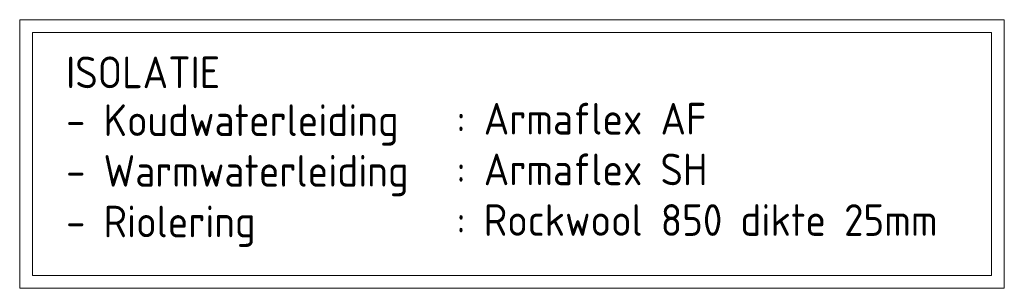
# Model space of a CAD drawing. Header units: millimetres. Extents: x 1514 to 100116, y -634 to 44710.
# Tile 8 of 11: x 70153 to 74044, y -634 to 427. Entities that reach past the tile are written whole.
import ezdxf

# ---------------------------------------------------------------- set-up
doc = ezdxf.new("R2010")
doc.units = ezdxf.units.MM
doc.layers.add('WM570---_TOEVOER', color=2, linetype='Continuous')
doc.styles.add('BURO-025', font='ISO96.shx', dxfattribs={"height": 2.5})

msp = doc.modelspace()

# ---------------------------------------------------------------- linework, layer by layer
at = {"layer": 'WM570---_TOEVOER', "lineweight": 0}
for points in [[(70153.3, 426.5), (74043.6, 426.5), (74043.6, -634.2), (70153.3, -634.2)], [(70203.3, 376.5), (73993.6, 376.5), (73993.6, -584.2), (70203.3, -584.2)]]:
    msp.add_lwpolyline(points, close=True, dxfattribs=at)

# ---------------------------------------------------------------- texts
at = {"layer": 'WM570---_TOEVOER', "lineweight": 0, "style": 'BURO-025'}
for s, p in [('ISOLATIE', (70336.6, 156.1)), ('- Koudwaterleiding', (70336.6, -32.9)), (': Armaflex AF', (71878.9, -27.1)), ('- Warmwaterleiding', (70336.6, -232.9)), (': Armaflex SH', (71878.9, -227.1)), ('- Riolering', (70336.6, -432.9)), (': Rockwool 850 dikte 25mm', (71878.9, -427.1))]:
    msp.add_text(s, height=125, dxfattribs=at).set_placement(p)

doc.saveas('drawing.dxf')
